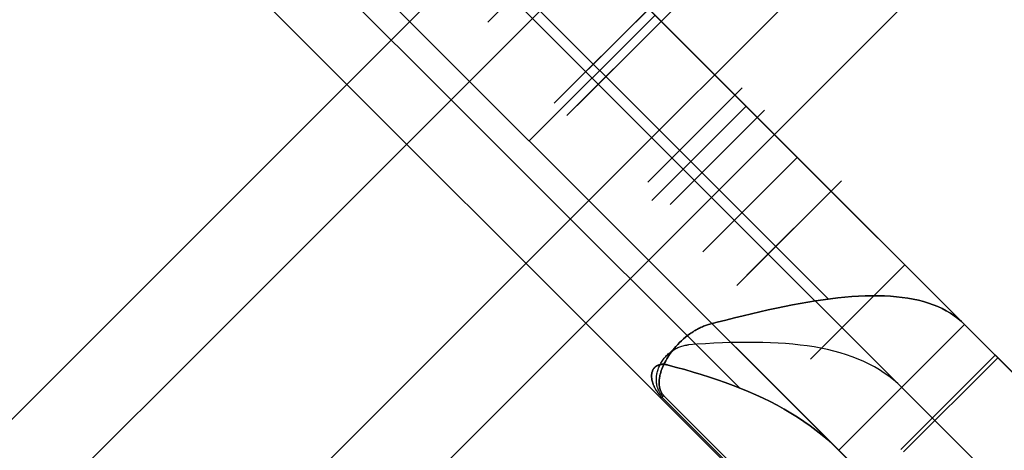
# Model space of a CAD drawing. Header units: millimetres. Extents: x -1690 to 192, y -898 to 54.
# Tile 36 of 256: x -1641.47 to -1630.4, y -847.21 to -842.36. Entities that reach past the tile are written whole.
import ezdxf

# ---------------------------------------------------------------- set-up
doc = ezdxf.new("R2010")
doc.units = ezdxf.units.MM
doc.header["$MEASUREMENT"] = 0
doc.layers.add('OVIDIO 186x93x72h', color=7, linetype='Continuous')

msp = doc.modelspace()

# ---------------------------------------------------------------- linework, layer by layer
at = {"layer": 'OVIDIO 186x93x72h', "extrusion": (0.108979, 0.202852, 0.973126)}
for points in [[(1065.69, 1523.748), (1065.69, 1684.404)], [(1065.69, 1684.404), (1065.69, 1523.748)], [(1065.394, 1684.404), (1065.394, 1523.748)], [(1065.099, 1523.748), (1065.099, 1684.404)], [(1065.099, 1684.404), (1065.099, 1523.748)]]:
    msp.add_lwpolyline(points, dxfattribs=at)
at = {"layer": 'OVIDIO 186x93x72h', "extrusion": (0.021464, 0.046296, 0.998697)}
for points in [[(1145.991, 1405.679), (1145.991, 1506.981)], [(1147.477, 1406.643), (1147.477, 1507.156)]]:
    msp.add_lwpolyline(points, dxfattribs=at)
at = {"layer": 'OVIDIO 186x93x72h', "extrusion": (0.235702, 0.235702, 0.942809)}
for points in [[(561.94, 1939.551), (561.94, 1830.473)], [(560.991, 1830.473), (560.991, 1939.551)], [(559.094, 1939.551), (559.094, 1830.473)], [(558.145, 1830.473), (558.145, 1939.551)]]:
    msp.add_lwpolyline(points, dxfattribs=at)
at = {"layer": 'OVIDIO 186x93x72h', "extrusion": (0.202852, 0.108979, 0.973126)}
for points in [[(7.441, 1998.601), (7.441, 1837.945)], [(7.441, 1837.945), (7.441, 1998.601)], [(7.146, 1998.601), (7.146, 1837.945)], [(6.85, 1998.601), (6.85, 1837.945)], [(6.85, 1837.945), (6.85, 1998.601)]]:
    msp.add_lwpolyline(points, dxfattribs=at)
at = {"layer": 'OVIDIO 186x93x72h', "extrusion": (0.881274, -0.265352, 0.39108)}
msp.add_lwpolyline([(-1253.514, 1113.241), (-1297.827, 1170.796)], dxfattribs=at)
at = {"layer": 'OVIDIO 186x93x72h', "extrusion": (0.046296, 0.021464, 0.998697)}
for points in [[(-94.303, 1790.587), (-94.303, 1891.892)], [(-95.789, 1791.556), (-95.789, 1892.067)]]:
    msp.add_lwpolyline(points, dxfattribs=at)
at = {"layer": 'OVIDIO 186x93x72h'}
for points in [[(-1626.868, -854.018), (-1646.038, -834.848)], [(-1645.824, -835.062), (-1627.081, -853.805)], [(-1628.604, -848.039), (-1640.059, -836.584)], [(-1639.352, -837.291), (-1629.311, -847.332)], [(-1629.311, -847.332), (-1639.352, -837.291)], [(-1630.018, -849.454), (-1641.473, -837.999)], [(-1630.018, -848.039), (-1640.059, -837.999)], [(-1640.766, -838.706), (-1630.725, -848.747)], [(-1630.725, -848.747), (-1640.766, -838.706)], [(-1630.85, -845.793), (-1637.813, -838.831)], [(-1637.813, -838.831), (-1634.331, -842.312), (-1630.85, -845.793)], [(-1639.227, -840.245), (-1632.264, -847.207)], [(-1632.264, -847.207), (-1639.227, -840.245)], [(-1637.525, -840.361), (-1632.38, -845.506)], [(-1638.525, -841.361), (-1633.38, -846.506)], [(-1635.746, -843.726), (-1634.331, -842.312)], [(-1635.463, -843.302), (-1634.402, -842.241)], [(-1634.402, -842.241), (-1635.463, -843.302)], [(-1635.463, -843.302), (-1634.402, -842.241)], [(-1634.261, -842.383), (-1635.321, -843.443)], [(-1635.321, -843.443), (-1634.261, -842.383)], [(-1635.321, -843.443), (-1634.261, -842.383)], [(-1634.367, -844.398), (-1633.306, -843.337)], [(-1633.792, -844.973), (-1632.731, -843.912)], [(-1632.731, -843.912), (-1633.792, -844.973)], [(-1632.351, -844.292), (-1633.412, -845.352)], [(-1633.412, -845.352), (-1632.351, -844.292)], [(-1633.412, -845.352), (-1632.351, -844.292)], [(-1631.523, -845.12), (-1632.584, -846.181)], [(-1632.584, -846.181), (-1631.523, -845.12)], [(-1630.85, -845.793), (-1632.264, -847.207)], [(-1630.85, -845.793), (-1632.264, -847.207)], [(-1632.264, -847.207), (-1630.85, -845.793)], [(-1631.566, -847.198), (-1630.506, -846.138)], [(-1631.538, -847.226), (-1630.478, -846.166)]]:
    msp.add_lwpolyline(points, dxfattribs=at)
at = {"layer": 'OVIDIO 186x93x72h', "extrusion": (-0.265352, 0.881274, 0.39108)}
msp.add_lwpolyline([(1819.193, 791.215), (1774.88, 733.66)], dxfattribs=at)
at = {"layer": 'OVIDIO 186x93x72h', "extrusion": (0.707107, 0.707107, 0)}
for points in [[(560.142, 654.107), (560.144, 654.237), (560.151, 654.369), (560.162, 654.501), (560.177, 654.634), (560.197, 654.767), (560.222, 654.901), (560.251, 655.034), (560.285, 655.167), (560.324, 655.299), (560.368, 655.43), (560.416, 655.561), (560.469, 655.69), (560.497, 655.754), (560.526, 655.817), (560.557, 655.88), (560.588, 655.942), (560.621, 656.004), (560.655, 656.066), (560.69, 656.127), (560.726, 656.187), (560.762, 656.246), (560.8, 656.305), (560.84, 656.363), (560.88, 656.421), (560.921, 656.478), (560.962, 656.534), (561.005, 656.589), (561.049, 656.643), (561.139, 656.749), (561.233, 656.852), (561.33, 656.951), (561.429, 657.046), (561.532, 657.137), (561.636, 657.225), (561.744, 657.308), (561.853, 657.387), (561.964, 657.462), (562.076, 657.532), (562.19, 657.598), (562.305, 657.66)], [(560.142, 654.107), (560.144, 654.237), (560.151, 654.369), (560.162, 654.501), (560.177, 654.634), (560.197, 654.767), (560.222, 654.901), (560.251, 655.034), (560.285, 655.167), (560.324, 655.299), (560.368, 655.43), (560.416, 655.561), (560.469, 655.69), (560.497, 655.754), (560.526, 655.817), (560.557, 655.88), (560.588, 655.942), (560.621, 656.004), (560.655, 656.066), (560.69, 656.127), (560.726, 656.187), (560.762, 656.246), (560.8, 656.305), (560.84, 656.363), (560.88, 656.421), (560.921, 656.478), (560.962, 656.534), (561.005, 656.589), (561.049, 656.643), (561.139, 656.749), (561.233, 656.852), (561.33, 656.951), (561.429, 657.046), (561.532, 657.137), (561.636, 657.225), (561.744, 657.308), (561.853, 657.387), (561.964, 657.462), (562.076, 657.532), (562.19, 657.598), (562.305, 657.66)], [(562.305, 657.66), (562.19, 657.598), (562.076, 657.532), (561.964, 657.462), (561.853, 657.387), (561.744, 657.308), (561.636, 657.225), (561.532, 657.137), (561.429, 657.046), (561.33, 656.951), (561.233, 656.852), (561.139, 656.749), (561.049, 656.643), (561.005, 656.589), (560.962, 656.534), (560.921, 656.478), (560.88, 656.421), (560.84, 656.363), (560.8, 656.305), (560.762, 656.246), (560.726, 656.187), (560.69, 656.127), (560.655, 656.066), (560.621, 656.004), (560.588, 655.942), (560.557, 655.88), (560.526, 655.817), (560.497, 655.754), (560.469, 655.69), (560.416, 655.561), (560.368, 655.43), (560.324, 655.299), (560.285, 655.167), (560.251, 655.034), (560.222, 654.901), (560.197, 654.767), (560.177, 654.634), (560.162, 654.501), (560.151, 654.369), (560.144, 654.237), (560.142, 654.107)], [(560.142, 635.14), (560.143, 635.044), (560.147, 634.948), (560.153, 634.851), (560.161, 634.754), (560.172, 634.658), (560.184, 634.561), (560.2, 634.464), (560.218, 634.367), (560.238, 634.271), (560.261, 634.174), (560.286, 634.079), (560.313, 633.983), (560.343, 633.889), (560.375, 633.795), (560.41, 633.702), (560.447, 633.609), (560.486, 633.518), (560.527, 633.428), (560.571, 633.338), (560.617, 633.25), (560.665, 633.163), (560.715, 633.078), (560.767, 632.994), (560.821, 632.912), (560.876, 632.831), (560.934, 632.751), (560.993, 632.673), (561.054, 632.597), (561.117, 632.523), (561.181, 632.451), (561.247, 632.38), (561.314, 632.312)], [(557.779, 657.66), (557.894, 657.598), (558.008, 657.532), (558.121, 657.462), (558.232, 657.387), (558.341, 657.308), (558.448, 657.225), (558.553, 657.137), (558.655, 657.046), (558.755, 656.951), (558.852, 656.852), (558.945, 656.749), (559.035, 656.643), (559.079, 656.589), (559.122, 656.534), (559.164, 656.478), (559.205, 656.421), (559.245, 656.363), (559.284, 656.305), (559.322, 656.246), (559.359, 656.187), (559.395, 656.127), (559.43, 656.066), (559.464, 656.004), (559.496, 655.942), (559.528, 655.88), (559.558, 655.817), (559.588, 655.754), (559.616, 655.69), (559.669, 655.561), (559.717, 655.43), (559.76, 655.299), (559.799, 655.167), (559.833, 655.034), (559.863, 654.901), (559.887, 654.767), (559.907, 654.634), (559.923, 654.501), (559.934, 654.369), (559.94, 654.237), (559.942, 654.107)], [(559.942, 635.14), (559.941, 635.044), (559.938, 634.948), (559.932, 634.851), (559.924, 634.755), (559.913, 634.658), (559.9, 634.561), (559.885, 634.464), (559.867, 634.367), (559.847, 634.271), (559.824, 634.175), (559.799, 634.079), (559.771, 633.984), (559.741, 633.889), (559.709, 633.795), (559.675, 633.702), (559.638, 633.609), (559.599, 633.518), (559.557, 633.428), (559.513, 633.338), (559.468, 633.25), (559.42, 633.163), (559.37, 633.078), (559.318, 632.994), (559.264, 632.911), (559.208, 632.83), (559.15, 632.751), (559.091, 632.673), (559.03, 632.597), (558.967, 632.523), (558.903, 632.451), (558.837, 632.38), (558.77, 632.312)], [(558.77, 632.312), (558.837, 632.38), (558.903, 632.451), (558.967, 632.523), (559.03, 632.597), (559.091, 632.673), (559.15, 632.751), (559.208, 632.83), (559.264, 632.911), (559.318, 632.994), (559.37, 633.078), (559.42, 633.163), (559.468, 633.25), (559.513, 633.338), (559.557, 633.428), (559.599, 633.518), (559.638, 633.609), (559.675, 633.702), (559.709, 633.795), (559.741, 633.889), (559.771, 633.984), (559.799, 634.079), (559.824, 634.175), (559.847, 634.271), (559.867, 634.367), (559.885, 634.464), (559.9, 634.561), (559.913, 634.658), (559.924, 634.755), (559.932, 634.851), (559.938, 634.948), (559.941, 635.044), (559.942, 635.14)], [(559.942, 654.107), (559.94, 654.237), (559.934, 654.369), (559.923, 654.501), (559.907, 654.634), (559.887, 654.767), (559.863, 654.901), (559.833, 655.034), (559.799, 655.167), (559.76, 655.299), (559.717, 655.43), (559.669, 655.561), (559.616, 655.69), (559.588, 655.754), (559.558, 655.817), (559.528, 655.88), (559.496, 655.942), (559.464, 656.004), (559.43, 656.066), (559.395, 656.127), (559.359, 656.187), (559.322, 656.246), (559.284, 656.305), (559.245, 656.363), (559.205, 656.421), (559.164, 656.478), (559.122, 656.534), (559.079, 656.589), (559.035, 656.643), (558.945, 656.749), (558.852, 656.852), (558.755, 656.951), (558.655, 657.046), (558.553, 657.137), (558.448, 657.225), (558.341, 657.308), (558.232, 657.387), (558.121, 657.462), (558.008, 657.532), (557.894, 657.598), (557.779, 657.66)], [(561.314, 632.311), (561.247, 632.38), (561.182, 632.45), (561.118, 632.523), (561.055, 632.597), (560.994, 632.673), (560.934, 632.751), (560.877, 632.83), (560.821, 632.911), (560.767, 632.994), (560.715, 633.078), (560.665, 633.163), (560.617, 633.25), (560.571, 633.338), (560.528, 633.427), (560.486, 633.518), (560.447, 633.609), (560.41, 633.701), (560.375, 633.795), (560.343, 633.889), (560.313, 633.983), (560.286, 634.078), (560.261, 634.174), (560.238, 634.27), (560.218, 634.367), (560.2, 634.464), (560.185, 634.561), (560.172, 634.657), (560.161, 634.754), (560.153, 634.851), (560.147, 634.948), (560.143, 635.044), (560.142, 635.14)], [(560.142, 635.14), (560.143, 635.044), (560.147, 634.948), (560.153, 634.851), (560.161, 634.754), (560.172, 634.657), (560.185, 634.561), (560.2, 634.464), (560.218, 634.367), (560.238, 634.27), (560.261, 634.174), (560.286, 634.078), (560.313, 633.983), (560.343, 633.889), (560.375, 633.795), (560.41, 633.701), (560.447, 633.609), (560.486, 633.518), (560.528, 633.427), (560.571, 633.338), (560.617, 633.25), (560.665, 633.163), (560.715, 633.078), (560.767, 632.994), (560.821, 632.911), (560.877, 632.83), (560.934, 632.751), (560.994, 632.673), (561.055, 632.597), (561.118, 632.523), (561.182, 632.45), (561.247, 632.38), (561.314, 632.311)], [(559.942, 654.107), (559.94, 654.237), (559.934, 654.369), (559.923, 654.501), (559.907, 654.634), (559.887, 654.767), (559.863, 654.901), (559.833, 655.034), (559.799, 655.167), (559.76, 655.299), (559.717, 655.43), (559.669, 655.561), (559.616, 655.69), (559.588, 655.754), (559.558, 655.817), (559.528, 655.88), (559.496, 655.942), (559.464, 656.004), (559.43, 656.066), (559.395, 656.127), (559.359, 656.187), (559.322, 656.246), (559.284, 656.305), (559.245, 656.363), (559.205, 656.421), (559.164, 656.478), (559.122, 656.534), (559.079, 656.589), (559.035, 656.643), (558.945, 656.749), (558.852, 656.852), (558.755, 656.951), (558.655, 657.046), (558.553, 657.137), (558.448, 657.225), (558.341, 657.308), (558.232, 657.387), (558.121, 657.462), (558.008, 657.532), (557.894, 657.598), (557.779, 657.66)], [(559.942, 635.14), (559.941, 635.044), (559.938, 634.948), (559.932, 634.851), (559.924, 634.755), (559.913, 634.658), (559.9, 634.561), (559.885, 634.464), (559.867, 634.367), (559.847, 634.271), (559.824, 634.175), (559.799, 634.079), (559.771, 633.984), (559.742, 633.889), (559.709, 633.795), (559.675, 633.702), (559.638, 633.609), (559.599, 633.518), (559.557, 633.428), (559.513, 633.338), (559.468, 633.25), (559.42, 633.163), (559.37, 633.078), (559.318, 632.994), (559.264, 632.911), (559.208, 632.83), (559.15, 632.751), (559.091, 632.673), (559.03, 632.597), (558.967, 632.523), (558.903, 632.451), (558.837, 632.38), (558.77, 632.312)], [(557.779, 657.66), (557.894, 657.598), (558.008, 657.532), (558.121, 657.462), (558.232, 657.387), (558.341, 657.308), (558.448, 657.225), (558.553, 657.137), (558.655, 657.046), (558.755, 656.951), (558.852, 656.852), (558.945, 656.749), (559.035, 656.643), (559.079, 656.589), (559.122, 656.534), (559.164, 656.478), (559.205, 656.421), (559.245, 656.363), (559.284, 656.305), (559.322, 656.246), (559.359, 656.187), (559.395, 656.127), (559.43, 656.066), (559.464, 656.004), (559.496, 655.942), (559.528, 655.88), (559.558, 655.817), (559.588, 655.754), (559.616, 655.69), (559.669, 655.561), (559.717, 655.43), (559.76, 655.299), (559.799, 655.167), (559.833, 655.034), (559.863, 654.901), (559.887, 654.767), (559.907, 654.634), (559.923, 654.501), (559.934, 654.369), (559.94, 654.237), (559.942, 654.107)], [(559.942, 635.14), (559.941, 635.044), (559.938, 634.948), (559.932, 634.851), (559.924, 634.754), (559.913, 634.657), (559.9, 634.561), (559.885, 634.464), (559.867, 634.367), (559.847, 634.27), (559.824, 634.174), (559.799, 634.078), (559.771, 633.983), (559.741, 633.889), (559.709, 633.795), (559.674, 633.701), (559.638, 633.609), (559.598, 633.518), (559.557, 633.427), (559.513, 633.338), (559.467, 633.25), (559.419, 633.163), (559.369, 633.078), (559.317, 632.994), (559.264, 632.911), (559.208, 632.83), (559.15, 632.751), (559.091, 632.673), (559.03, 632.597), (558.967, 632.523), (558.903, 632.45), (558.837, 632.38), (558.77, 632.311)], [(559.942, 654.107), (559.94, 654.237), (559.934, 654.369), (559.923, 654.501), (559.907, 654.634), (559.887, 654.767), (559.863, 654.901), (559.833, 655.034), (559.799, 655.167), (559.76, 655.299), (559.717, 655.43), (559.669, 655.561), (559.616, 655.69), (559.588, 655.754), (559.558, 655.817), (559.528, 655.88), (559.496, 655.942), (559.464, 656.004), (559.43, 656.066), (559.395, 656.127), (559.359, 656.187), (559.322, 656.246), (559.284, 656.305), (559.245, 656.363), (559.205, 656.421), (559.164, 656.478), (559.122, 656.534), (559.079, 656.589), (559.035, 656.643), (558.945, 656.749), (558.852, 656.852), (558.755, 656.951), (558.655, 657.046), (558.553, 657.137), (558.448, 657.225), (558.341, 657.308), (558.232, 657.387), (558.121, 657.462), (558.008, 657.532), (557.894, 657.598), (557.779, 657.66)], [(558.77, 632.311), (558.837, 632.38), (558.903, 632.45), (558.967, 632.523), (559.03, 632.597), (559.091, 632.673), (559.15, 632.751), (559.208, 632.83), (559.264, 632.911), (559.317, 632.994), (559.369, 633.078), (559.419, 633.163), (559.467, 633.25), (559.513, 633.338), (559.557, 633.427), (559.598, 633.518), (559.638, 633.609), (559.674, 633.701), (559.709, 633.795), (559.741, 633.889), (559.771, 633.983), (559.799, 634.078), (559.824, 634.174), (559.847, 634.27), (559.867, 634.367), (559.885, 634.464), (559.9, 634.561), (559.913, 634.657), (559.924, 634.754), (559.932, 634.851), (559.938, 634.948), (559.941, 635.044), (559.942, 635.14)], [(558.414, 631.956), (558.347, 631.887), (558.282, 631.816), (558.218, 631.744), (558.155, 631.67), (558.094, 631.594), (558.034, 631.516), (557.977, 631.437), (557.921, 631.356), (557.867, 631.273), (557.815, 631.189), (557.765, 631.104), (557.717, 631.017), (557.671, 630.929), (557.628, 630.84), (557.586, 630.749), (557.547, 630.658), (557.51, 630.565), (557.475, 630.472), (557.443, 630.378), (557.413, 630.284), (557.386, 630.188), (557.361, 630.093), (557.338, 629.996), (557.318, 629.9), (557.3, 629.803), (557.285, 629.706), (557.272, 629.609), (557.261, 629.513), (557.253, 629.416), (557.247, 629.319), (557.243, 629.223), (557.242, 629.127)], [(557.242, 629.127), (557.243, 629.223), (557.247, 629.319), (557.253, 629.416), (557.261, 629.513), (557.272, 629.609), (557.285, 629.706), (557.3, 629.803), (557.318, 629.9), (557.338, 629.996), (557.361, 630.093), (557.386, 630.188), (557.413, 630.284), (557.443, 630.378), (557.475, 630.472), (557.51, 630.565), (557.547, 630.658), (557.586, 630.749), (557.628, 630.84), (557.671, 630.929), (557.717, 631.017), (557.765, 631.104), (557.815, 631.189), (557.867, 631.273), (557.921, 631.356), (557.977, 631.437), (558.034, 631.516), (558.094, 631.594), (558.155, 631.67), (558.218, 631.744), (558.282, 631.816), (558.347, 631.887), (558.414, 631.956)], [(558.414, 631.956), (558.347, 631.887), (558.282, 631.816), (558.218, 631.744), (558.155, 631.67), (558.094, 631.594), (558.034, 631.516), (557.977, 631.437), (557.921, 631.356), (557.867, 631.273), (557.815, 631.189), (557.765, 631.104), (557.717, 631.017), (557.671, 630.929), (557.628, 630.84), (557.586, 630.749), (557.547, 630.658), (557.51, 630.565), (557.475, 630.472), (557.443, 630.378), (557.413, 630.283), (557.386, 630.188), (557.361, 630.092), (557.338, 629.996), (557.318, 629.9), (557.3, 629.803), (557.284, 629.706), (557.271, 629.609), (557.261, 629.512), (557.253, 629.415), (557.247, 629.319), (557.243, 629.223), (557.242, 629.127)], [(557.242, 29.33), (557.241, 29.235), (557.238, 29.138), (557.232, 29.042), (557.224, 28.945), (557.213, 28.848), (557.2, 28.751), (557.185, 28.654), (557.167, 28.558), (557.147, 28.461), (557.124, 28.365), (557.099, 28.269), (557.071, 28.174), (557.042, 28.079), (557.009, 27.985), (556.975, 27.892), (556.938, 27.8), (556.899, 27.708), (556.857, 27.618), (556.814, 27.529), (556.768, 27.441), (556.72, 27.354), (556.67, 27.268), (556.618, 27.184), (556.564, 27.102), (556.508, 27.021), (556.45, 26.941), (556.391, 26.864), (556.33, 26.788), (556.267, 26.714), (556.203, 26.641), (556.138, 26.571), (556.071, 26.502)], [(556.071, 26.502), (556.138, 26.571), (556.203, 26.641), (556.267, 26.714), (556.33, 26.788), (556.391, 26.864), (556.45, 26.941), (556.508, 27.021), (556.564, 27.102), (556.618, 27.184), (556.67, 27.268), (556.72, 27.354), (556.768, 27.441), (556.814, 27.529), (556.857, 27.618), (556.899, 27.708), (556.938, 27.8), (556.975, 27.892), (557.009, 27.985), (557.042, 28.079), (557.071, 28.174), (557.099, 28.269), (557.124, 28.365), (557.147, 28.461), (557.167, 28.558), (557.185, 28.654), (557.2, 28.751), (557.213, 28.848), (557.224, 28.945), (557.232, 29.042), (557.238, 29.138), (557.241, 29.235), (557.242, 29.33)], [(558.414, 631.955), (558.347, 631.887), (558.281, 631.816), (558.217, 631.744), (558.155, 631.67), (558.094, 631.594), (558.034, 631.516), (557.977, 631.436), (557.921, 631.355), (557.867, 631.273), (557.815, 631.189), (557.765, 631.103), (557.717, 631.017), (557.671, 630.929), (557.628, 630.839), (557.586, 630.749), (557.547, 630.657), (557.51, 630.565), (557.475, 630.472), (557.443, 630.378), (557.413, 630.283), (557.386, 630.188), (557.361, 630.092), (557.338, 629.996), (557.318, 629.9), (557.3, 629.803), (557.284, 629.706), (557.271, 629.609), (557.261, 629.512), (557.253, 629.415), (557.247, 629.319), (557.243, 629.223), (557.242, 629.127)], [(557.242, 629.127), (557.243, 629.223), (557.247, 629.319), (557.253, 629.415), (557.261, 629.512), (557.271, 629.609), (557.284, 629.706), (557.3, 629.803), (557.318, 629.9), (557.338, 629.996), (557.361, 630.092), (557.386, 630.188), (557.413, 630.283), (557.443, 630.378), (557.475, 630.472), (557.51, 630.565), (557.547, 630.657), (557.586, 630.749), (557.628, 630.839), (557.671, 630.929), (557.717, 631.017), (557.765, 631.103), (557.815, 631.189), (557.867, 631.273), (557.921, 631.355), (557.977, 631.436), (558.034, 631.516), (558.094, 631.594), (558.155, 631.67), (558.217, 631.744), (558.281, 631.816), (558.347, 631.887), (558.414, 631.955)], [(557.242, 29.33), (557.241, 29.235), (557.238, 29.138), (557.232, 29.042), (557.224, 28.945), (557.213, 28.848), (557.2, 28.751), (557.185, 28.654), (557.167, 28.558), (557.147, 28.461), (557.124, 28.365), (557.099, 28.269), (557.071, 28.174), (557.042, 28.079), (557.009, 27.985), (556.975, 27.892), (556.938, 27.8), (556.899, 27.708), (556.857, 27.618), (556.814, 27.529), (556.768, 27.441), (556.72, 27.354), (556.67, 27.268), (556.618, 27.184), (556.564, 27.102), (556.508, 27.021), (556.45, 26.941), (556.391, 26.864), (556.33, 26.788), (556.267, 26.714), (556.203, 26.641), (556.138, 26.571), (556.071, 26.502)], [(557.242, 29.33), (557.241, 29.235), (557.238, 29.138), (557.232, 29.042), (557.224, 28.945), (557.213, 28.848), (557.2, 28.751), (557.185, 28.654), (557.167, 28.558), (557.147, 28.461), (557.124, 28.365), (557.099, 28.269), (557.071, 28.174), (557.042, 28.079), (557.009, 27.985), (556.975, 27.892), (556.938, 27.8), (556.899, 27.708), (556.857, 27.618), (556.814, 27.529), (556.768, 27.441), (556.72, 27.354), (556.67, 27.268), (556.618, 27.184), (556.564, 27.102), (556.508, 27.021), (556.45, 26.941), (556.391, 26.864), (556.33, 26.788), (556.267, 26.714), (556.203, 26.641), (556.138, 26.571), (556.071, 26.502)], [(556.071, 26.502), (556.138, 26.571), (556.203, 26.641), (556.267, 26.714), (556.33, 26.788), (556.391, 26.864), (556.45, 26.941), (556.508, 27.021), (556.564, 27.102), (556.618, 27.184), (556.67, 27.268), (556.72, 27.354), (556.768, 27.441), (556.814, 27.529), (556.857, 27.618), (556.899, 27.708), (556.938, 27.8), (556.975, 27.892), (557.009, 27.985), (557.042, 28.079), (557.071, 28.174), (557.099, 28.269), (557.124, 28.365), (557.147, 28.461), (557.167, 28.558), (557.185, 28.654), (557.2, 28.751), (557.213, 28.848), (557.224, 28.945), (557.232, 29.042), (557.238, 29.138), (557.241, 29.235), (557.242, 29.33)]]:
    msp.add_lwpolyline(points, dxfattribs=at)
at = {"layer": 'OVIDIO 186x93x72h', "extrusion": (-0.000129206, -0.000129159, 1)}
for points in [[(-1636.21, -842.391), (-1635.149, -841.331)], [(-1635.149, -841.331), (-1636.21, -842.391)]]:
    msp.add_lwpolyline(points, dxfattribs=at)
at = {"layer": 'OVIDIO 186x93x72h', "extrusion": (0.865975, 0.288793, -0.408272)}
for points in [[(-281.227, -165.733), (-281.545, -165.343)], [(-281.545, -165.343), (-281.227, -165.733)]]:
    msp.add_lwpolyline(points, dxfattribs=at)
at = {"layer": 'OVIDIO 186x93x72h', "extrusion": (-0.707107, 0.707107, 0)}
msp.add_lwpolyline([(1751.251, 24.674), (1751.252, 24.746), (1751.255, 24.818), (1751.259, 24.891), (1751.265, 24.964), (1751.273, 25.036), (1751.283, 25.109), (1751.295, 25.182), (1751.308, 25.255), (1751.323, 25.327), (1751.34, 25.4), (1751.359, 25.471), (1751.38, 25.543), (1751.402, 25.614), (1751.427, 25.685), (1751.453, 25.754), (1751.48, 25.824), (1751.51, 25.892), (1751.541, 25.96), (1751.574, 26.027), (1751.608, 26.093), (1751.644, 26.158), (1751.682, 26.222), (1751.721, 26.285), (1751.761, 26.346), (1751.803, 26.407), (1751.846, 26.466), (1751.89, 26.525), (1751.936, 26.581), (1751.983, 26.637), (1752.031, 26.691), (1752.08, 26.744), (1752.13, 26.795), (1752.181, 26.845), (1752.234, 26.894), (1752.288, 26.942), (1752.343, 26.989), (1752.4, 27.035), (1752.458, 27.079), (1752.518, 27.122), (1752.578, 27.164), (1752.64, 27.204), (1752.703, 27.243), (1752.767, 27.281), (1752.832, 27.317), (1752.898, 27.351), (1752.965, 27.384), (1753.033, 27.415), (1753.101, 27.444), (1753.17, 27.472), (1753.24, 27.498), (1753.311, 27.522), (1753.382, 27.545), (1753.453, 27.566), (1753.525, 27.584), (1753.597, 27.601), (1753.67, 27.617), (1753.743, 27.63), (1753.815, 27.642), (1753.888, 27.652), (1753.961, 27.66), (1754.034, 27.666), (1754.107, 27.67), (1754.179, 27.673), (1754.251, 27.674)], dxfattribs=at)
at = {"layer": 'OVIDIO 186x93x72h', "extrusion": (-0.000182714, -0.000182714, 1)}
for points in [[(-1634.286, -842.125), (-1635.347, -843.186)], [(-1635.347, -843.186), (-1634.286, -842.125)], [(-1635.205, -843.327), (-1634.145, -842.267)], [(-1634.145, -842.267), (-1635.205, -843.327)]]:
    msp.add_lwpolyline(points, dxfattribs=at)
at = {"layer": 'OVIDIO 186x93x72h', "extrusion": (0.666667, 0.666667, -0.333333)}
for points in [[(558.145, 72.119), (558.258, 72.082), (558.372, 72.048), (558.487, 72.016), (558.603, 71.986), (558.72, 71.959), (558.838, 71.933), (558.956, 71.91), (559.075, 71.89), (559.195, 71.871), (559.315, 71.855), (559.435, 71.842), (559.556, 71.831), (559.677, 71.822), (559.799, 71.816), (559.921, 71.812), (560.042, 71.811), (560.164, 71.812), (560.286, 71.816), (560.407, 71.822), (560.528, 71.831), (560.649, 71.842), (560.77, 71.855), (560.89, 71.871), (561.01, 71.89), (561.129, 71.91), (561.247, 71.933), (561.365, 71.959), (561.481, 71.986), (561.597, 72.016), (561.713, 72.048), (561.827, 72.082), (561.94, 72.119)], [(559.094, 74.965), (559.15, 74.947), (559.207, 74.93), (559.265, 74.914), (559.323, 74.899), (559.381, 74.885), (559.44, 74.872), (559.499, 74.861), (559.559, 74.85), (559.618, 74.841), (559.679, 74.833), (559.739, 74.826), (559.799, 74.821), (559.86, 74.817), (559.921, 74.813), (559.981, 74.812), (560.042, 74.811), (560.103, 74.812), (560.164, 74.813), (560.225, 74.817), (560.285, 74.821), (560.346, 74.826), (560.406, 74.833), (560.466, 74.841), (560.526, 74.85), (560.585, 74.861), (560.645, 74.872), (560.703, 74.885), (560.762, 74.899), (560.82, 74.914), (560.877, 74.93), (560.934, 74.947), (560.991, 74.965)]]:
    msp.add_lwpolyline(points, dxfattribs=at)
at = {"layer": 'OVIDIO 186x93x72h', "extrusion": (1, 0, 0)}
for points in [[(-842.383, 654.107), (-842.383, 635.14)], [(-842.383, 635.14), (-842.383, 654.107)], [(-842.772, 635.14), (-842.772, 654.107)], [(-842.913, 635.14), (-842.913, 654.107)], [(-843.726, -2.626), (-843.726, 24.674)], [(-844.292, 629.127), (-844.292, 29.33)], [(-844.292, 29.33), (-844.292, 629.127)], [(-844.822, 29.33), (-844.822, 629.127)], [(-845.352, 629.127), (-845.352, 29.33)], [(-845.352, 29.33), (-845.352, 629.127)]]:
    msp.add_lwpolyline(points, dxfattribs=at)
at = {"layer": 'OVIDIO 186x93x72h', "extrusion": (-0.000129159, -0.000129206, 1)}
for points in [[(-1633.35, -843.129), (-1634.411, -844.19)], [(-1634.411, -844.19), (-1633.35, -843.129)], [(-1633.099, -843.381), (-1634.159, -844.442)], [(-1634.159, -844.442), (-1633.099, -843.381)]]:
    msp.add_lwpolyline(points, dxfattribs=at)
at = {"layer": 'OVIDIO 186x93x72h', "extrusion": (0.288793, 0.865975, -0.408272)}
for points in [[(1282.779, 39.658), (1282.461, 39.268)], [(1282.461, 39.268), (1282.779, 39.658)], [(1282.796, 38.994), (1283.114, 39.384)], [(1283.449, 39.11), (1283.131, 38.72)], [(1283.131, 38.72), (1283.449, 39.11)]]:
    msp.add_lwpolyline(points, dxfattribs=at)
at = {"layer": 'OVIDIO 186x93x72h', "extrusion": (0, 1, 0)}
for points in [[(1635.463, 635.14), (1635.463, 654.107)], [(1635.463, 654.107), (1635.463, 635.14)], [(1635.321, 654.107), (1635.321, 635.14)], [(1635.321, 635.14), (1635.321, 654.107)]]:
    msp.add_lwpolyline(points, dxfattribs=at)
at = {"layer": 'OVIDIO 186x93x72h', "extrusion": (0.707107, -0.707107, 0)}
msp.add_lwpolyline([(-1753.251, 24.674), (-1753.252, 24.698), (-1753.252, 24.722), (-1753.254, 24.746), (-1753.256, 24.771), (-1753.259, 24.795), (-1753.262, 24.82), (-1753.266, 24.844), (-1753.27, 24.868), (-1753.276, 24.893), (-1753.281, 24.917), (-1753.288, 24.941), (-1753.295, 24.965), (-1753.302, 24.988), (-1753.31, 25.012), (-1753.319, 25.035), (-1753.328, 25.058), (-1753.338, 25.081), (-1753.348, 25.104), (-1753.359, 25.126), (-1753.371, 25.148), (-1753.383, 25.169), (-1753.395, 25.191), (-1753.408, 25.212), (-1753.422, 25.232), (-1753.436, 25.252), (-1753.45, 25.272), (-1753.465, 25.291), (-1753.48, 25.31), (-1753.495, 25.328), (-1753.511, 25.346), (-1753.528, 25.364), (-1753.544, 25.381), (-1753.561, 25.397), (-1753.579, 25.414), (-1753.596, 25.429), (-1753.615, 25.445), (-1753.634, 25.46), (-1753.653, 25.475), (-1753.673, 25.489), (-1753.693, 25.503), (-1753.713, 25.517), (-1753.734, 25.529), (-1753.755, 25.542), (-1753.777, 25.554), (-1753.799, 25.565), (-1753.821, 25.576), (-1753.844, 25.587), (-1753.866, 25.597), (-1753.89, 25.606), (-1753.913, 25.615), (-1753.936, 25.623), (-1753.96, 25.63), (-1753.984, 25.637), (-1754.008, 25.644), (-1754.032, 25.649), (-1754.056, 25.654), (-1754.081, 25.659), (-1754.105, 25.663), (-1754.129, 25.666), (-1754.154, 25.669), (-1754.178, 25.671), (-1754.203, 25.672), (-1754.227, 25.673), (-1754.251, 25.674)], dxfattribs=at)
at = {"layer": 'OVIDIO 186x93x72h', "extrusion": (-0.324768, 0.324768, 0.888285)}
for points in [[(1751.251, -186.323), (1751.251, -193.409)], [(1751.251, -193.409), (1751.251, -186.323)], [(1752.001, -193.409), (1752.001, -186.323)], [(1752.751, -186.323), (1752.751, -193.409)], [(1752.751, -193.409), (1752.751, -186.323)]]:
    msp.add_lwpolyline(points, dxfattribs=at)
at = {"layer": 'OVIDIO 186x93x72h', "extrusion": (-0.000182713, -0.000182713, 1)}
for points in [[(-1632.236, -844.177), (-1633.297, -845.237)], [(-1633.297, -845.237), (-1632.236, -844.177)]]:
    msp.add_lwpolyline(points, dxfattribs=at)
at = {"layer": 'OVIDIO 186x93x72h', "extrusion": (-0.015219, 0.015219, 0.999768)}
for points in [[(-1617.779, -858.952), (-1627.157, -849.577)], [(-1618.84, -860.013), (-1628.217, -850.637)]]:
    msp.add_lwpolyline(points, dxfattribs=at)
at = {"layer": 'OVIDIO 186x93x72h', "extrusion": (0.000231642, 0.999884, -0.015217)}
for points in [[(1624.698, -15.593), (1632.156, 474.239)], [(1625.759, -15.609), (1633.216, 474.224)]]:
    msp.add_lwpolyline(points, dxfattribs=at)
at = {"layer": 'OVIDIO 186x93x72h', "extrusion": (0.288675, 0.866025, -0.408248)}
for points in [[(1277.903, -516.989), (1280.548, -513.749)], [(1280.548, -513.749), (1277.903, -516.989)], [(1281.219, -514.297), (1278.574, -517.536)], [(1278.574, -517.536), (1281.219, -514.297)]]:
    msp.add_lwpolyline(points, dxfattribs=at)
at = {"layer": 'OVIDIO 186x93x72h', "extrusion": (-0.403684, 0.818325, -0.409126)}
msp.add_lwpolyline([(1837.613, 9.281), (1839.153, 8.004)], dxfattribs=at)
at = {"layer": 'OVIDIO 186x93x72h', "extrusion": (-0.216287, -0.216287, 0.952072)}
msp.add_lwpolyline([(-555.628, -1659.626), (-555.628, -1661.626)], dxfattribs=at)
at = {"layer": 'OVIDIO 186x93x72h', "extrusion": (-0.195576, 0.906982, -0.373007)}
msp.add_lwpolyline([(1774.338, -154.809), (1775.339, -156.541)], dxfattribs=at)
at = {"layer": 'OVIDIO 186x93x72h', "extrusion": (0.866025, 0.288675, 0.408248)}
for points in [[(-288.799, 762.218), (-286.154, 765.457)], [(-289.249, 760.182), (-286.67, 763.341)], [(-286.67, 763.341), (-289.249, 760.182)], [(-287.117, 763.706), (-289.696, 760.547)], [(-287.564, 764.071), (-290.144, 760.912)], [(-290.144, 760.912), (-287.564, 764.071)]]:
    msp.add_lwpolyline(points, dxfattribs=at)
at = {"layer": 'OVIDIO 186x93x72h', "extrusion": (-0.053029, 0.973837, -0.220975)}
for points in [[(1677.779, -142.101), (1677.301, -140.159)], [(1677.301, -140.159), (1677.779, -142.101)], [(1677.346, -140.34), (1677.779, -142.101)]]:
    msp.add_lwpolyline(points, dxfattribs=at)
at = {"layer": 'OVIDIO 186x93x72h', "extrusion": (0.986544, -0.027096, -0.161235)}
msp.add_lwpolyline([(-890.804, -234.351), (-890.468, -232.379)], dxfattribs=at)
at = {"layer": 'OVIDIO 186x93x72h', "extrusion": (0.995955, -0.008107, -0.08949)}
msp.add_lwpolyline([(-859.615, -120.076), (-859.433, -118.084)], dxfattribs=at)
at = {"layer": 'OVIDIO 186x93x72h', "extrusion": (-0.001019, 0.99949, -0.031903)}
msp.add_lwpolyline([(1635.209, -1.293), (1635.145, 0.706)], dxfattribs=at)
at = {"layer": 'OVIDIO 186x93x72h', "extrusion": (-0.000101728, 0.999949, -0.010085)}
msp.add_lwpolyline([(1634.337, 17.135), (1634.316, 19.135)], dxfattribs=at)
msp.add_lwpolyline([(1634.337, 17.135), (1634.316, 19.135)], dxfattribs=at)
at = {"layer": 'OVIDIO 186x93x72h'}
for points in [[(-1630.85, -845.793, 24.674), (-1630.887, -845.758, 24.767), (-1630.926, -845.725, 24.86), (-1630.967, -845.694, 24.953), (-1631.01, -845.666, 25.046), (-1631.056, -845.639, 25.138), (-1631.103, -845.614, 25.23), (-1631.152, -845.591, 25.321), (-1631.203, -845.571, 25.412), (-1631.256, -845.552, 25.502), (-1631.312, -845.535, 25.591), (-1631.369, -845.52, 25.68), (-1631.428, -845.507, 25.767), (-1631.489, -845.496, 25.853), (-1631.552, -845.487, 25.939), (-1631.616, -845.48, 26.022), (-1631.683, -845.475, 26.105), (-1631.751, -845.471, 26.186), (-1631.821, -845.469, 26.266), (-1631.893, -845.469, 26.344), (-1631.967, -845.471, 26.421), (-1632.042, -845.474, 26.496), (-1632.119, -845.479, 26.569), (-1632.197, -845.485, 26.641), (-1632.277, -845.493, 26.71), (-1632.359, -845.503, 26.778), (-1632.442, -845.514, 26.843), (-1632.526, -845.526, 26.906), (-1632.612, -845.54, 26.968), (-1632.699, -845.555, 27.027), (-1632.787, -845.571, 27.083), (-1632.877, -845.589, 27.138), (-1632.967, -845.608, 27.19), (-1633.059, -845.628, 27.239), (-1633.152, -845.649, 27.286), (-1633.246, -845.671, 27.331), (-1633.341, -845.694, 27.373), (-1633.437, -845.717, 27.412), (-1633.533, -845.742, 27.449), (-1633.631, -845.767, 27.483), (-1633.729, -845.794, 27.514)], [(-1633.729, -845.794, 27.514), (-1633.631, -845.767, 27.483), (-1633.533, -845.742, 27.449), (-1633.437, -845.717, 27.412), (-1633.341, -845.694, 27.373), (-1633.246, -845.671, 27.331), (-1633.152, -845.649, 27.286), (-1633.059, -845.628, 27.239), (-1632.967, -845.608, 27.19), (-1632.877, -845.589, 27.138), (-1632.787, -845.571, 27.083), (-1632.699, -845.555, 27.027), (-1632.612, -845.54, 26.968), (-1632.526, -845.526, 26.906), (-1632.442, -845.514, 26.843), (-1632.359, -845.503, 26.778), (-1632.277, -845.493, 26.71), (-1632.197, -845.485, 26.641), (-1632.119, -845.479, 26.569), (-1632.042, -845.474, 26.496), (-1631.967, -845.471, 26.421), (-1631.893, -845.469, 26.344), (-1631.821, -845.469, 26.266), (-1631.751, -845.471, 26.186), (-1631.683, -845.475, 26.105), (-1631.616, -845.48, 26.022), (-1631.552, -845.487, 25.939), (-1631.489, -845.496, 25.853), (-1631.428, -845.507, 25.767), (-1631.369, -845.52, 25.68), (-1631.312, -845.535, 25.591), (-1631.256, -845.552, 25.502), (-1631.203, -845.571, 25.412), (-1631.152, -845.591, 25.321), (-1631.103, -845.614, 25.23), (-1631.056, -845.639, 25.138), (-1631.01, -845.666, 25.046), (-1630.967, -845.694, 24.953), (-1630.926, -845.725, 24.86), (-1630.887, -845.758, 24.767), (-1630.85, -845.793, 24.674)], [(-1633.729, -845.794, 27.514), (-1633.74, -845.797, 27.518), (-1633.751, -845.8, 27.521), (-1633.762, -845.804, 27.525), (-1633.773, -845.808, 27.528), (-1633.785, -845.812, 27.532), (-1633.796, -845.817, 27.535), (-1633.808, -845.822, 27.539), (-1633.819, -845.827, 27.543), (-1633.831, -845.833, 27.546), (-1633.843, -845.838, 27.55), (-1633.855, -845.845, 27.554), (-1633.867, -845.851, 27.558), (-1633.879, -845.858, 27.561), (-1633.891, -845.865, 27.565), (-1633.903, -845.873, 27.569), (-1633.915, -845.881, 27.573), (-1633.927, -845.889, 27.577), (-1633.94, -845.898, 27.58), (-1633.964, -845.916, 27.588), (-1633.988, -845.935, 27.595), (-1634.012, -845.955, 27.602), (-1634.034, -845.975, 27.609), (-1634.056, -845.996, 27.615), (-1634.076, -846.017, 27.621), (-1634.095, -846.038, 27.626), (-1634.113, -846.059, 27.631), (-1634.13, -846.079, 27.635), (-1634.146, -846.1, 27.639), (-1634.161, -846.12, 27.643), (-1634.174, -846.14, 27.646), (-1634.187, -846.16, 27.649), (-1634.199, -846.18, 27.652), (-1634.211, -846.2, 27.655), (-1634.221, -846.219, 27.657), (-1634.23, -846.238, 27.659), (-1634.239, -846.257, 27.661), (-1634.247, -846.275, 27.663), (-1634.254, -846.294, 27.664), (-1634.26, -846.311, 27.665), (-1634.266, -846.329, 27.667), (-1634.271, -846.346, 27.668), (-1634.273, -846.355, 27.668), (-1634.275, -846.363, 27.668), (-1634.276, -846.371, 27.669), (-1634.278, -846.38, 27.669), (-1634.28, -846.388, 27.67), (-1634.281, -846.396, 27.67), (-1634.282, -846.404, 27.67), (-1634.283, -846.412, 27.671), (-1634.283, -846.419, 27.671), (-1634.284, -846.427, 27.671), (-1634.284, -846.434, 27.671), (-1634.284, -846.442, 27.671), (-1634.284, -846.449, 27.672), (-1634.284, -846.456, 27.672), (-1634.284, -846.463, 27.672), (-1634.283, -846.47, 27.672), (-1634.283, -846.477, 27.672), (-1634.282, -846.484, 27.672), (-1634.281, -846.49, 27.672), (-1634.28, -846.497, 27.673), (-1634.278, -846.503, 27.673), (-1634.277, -846.509, 27.673), (-1634.275, -846.515, 27.673), (-1634.274, -846.521, 27.673), (-1634.272, -846.527, 27.673), (-1634.27, -846.532, 27.673), (-1634.268, -846.538, 27.673), (-1634.266, -846.543, 27.673), (-1634.263, -846.548, 27.673), (-1634.261, -846.553, 27.673), (-1634.258, -846.558, 27.673), (-1634.255, -846.563, 27.673), (-1634.253, -846.567, 27.673), (-1634.25, -846.572, 27.673), (-1634.247, -846.576, 27.673), (-1634.244, -846.58, 27.673), (-1634.24, -846.584, 27.673), (-1634.237, -846.588, 27.673), (-1634.234, -846.591, 27.673), (-1634.23, -846.595, 27.673)], [(-1634.23, -846.595, 27.673), (-1634.234, -846.591, 27.673), (-1634.237, -846.588, 27.673), (-1634.24, -846.584, 27.673), (-1634.244, -846.58, 27.673), (-1634.247, -846.576, 27.673), (-1634.25, -846.572, 27.673), (-1634.253, -846.567, 27.673), (-1634.255, -846.563, 27.673), (-1634.258, -846.558, 27.673), (-1634.261, -846.553, 27.673), (-1634.263, -846.548, 27.673), (-1634.266, -846.543, 27.673), (-1634.268, -846.538, 27.673), (-1634.27, -846.532, 27.673), (-1634.272, -846.527, 27.673), (-1634.274, -846.521, 27.673), (-1634.275, -846.515, 27.673), (-1634.277, -846.509, 27.673), (-1634.278, -846.503, 27.673), (-1634.28, -846.497, 27.673), (-1634.281, -846.49, 27.672), (-1634.282, -846.484, 27.672), (-1634.283, -846.477, 27.672), (-1634.283, -846.47, 27.672), (-1634.284, -846.463, 27.672), (-1634.284, -846.456, 27.672), (-1634.284, -846.449, 27.672), (-1634.284, -846.442, 27.671), (-1634.284, -846.434, 27.671), (-1634.284, -846.427, 27.671), (-1634.283, -846.419, 27.671), (-1634.283, -846.412, 27.671), (-1634.282, -846.404, 27.67), (-1634.281, -846.396, 27.67), (-1634.28, -846.388, 27.67), (-1634.278, -846.38, 27.669), (-1634.276, -846.371, 27.669), (-1634.275, -846.363, 27.668), (-1634.273, -846.355, 27.668), (-1634.271, -846.346, 27.668), (-1634.266, -846.329, 27.667), (-1634.26, -846.311, 27.665), (-1634.254, -846.294, 27.664), (-1634.247, -846.275, 27.663), (-1634.239, -846.257, 27.661), (-1634.23, -846.238, 27.659), (-1634.221, -846.219, 27.657), (-1634.211, -846.2, 27.655), (-1634.199, -846.18, 27.652), (-1634.187, -846.16, 27.649), (-1634.174, -846.14, 27.646), (-1634.161, -846.12, 27.643), (-1634.146, -846.1, 27.639), (-1634.13, -846.079, 27.635), (-1634.113, -846.059, 27.631), (-1634.095, -846.038, 27.626), (-1634.076, -846.017, 27.621), (-1634.056, -845.996, 27.615), (-1634.034, -845.975, 27.609), (-1634.012, -845.955, 27.602), (-1633.988, -845.935, 27.595), (-1633.964, -845.916, 27.588), (-1633.94, -845.898, 27.58), (-1633.927, -845.889, 27.577), (-1633.915, -845.881, 27.573), (-1633.903, -845.873, 27.569), (-1633.891, -845.865, 27.565), (-1633.879, -845.858, 27.561), (-1633.867, -845.851, 27.558), (-1633.855, -845.845, 27.554), (-1633.843, -845.838, 27.55), (-1633.831, -845.833, 27.546), (-1633.819, -845.827, 27.543), (-1633.808, -845.822, 27.539), (-1633.796, -845.817, 27.535), (-1633.785, -845.812, 27.532), (-1633.773, -845.808, 27.528), (-1633.762, -845.804, 27.525), (-1633.751, -845.8, 27.521), (-1633.74, -845.797, 27.518), (-1633.729, -845.794, 27.514)], [(-1631.557, -846.5, 24.674), (-1631.603, -846.456, 24.751), (-1631.651, -846.415, 24.829), (-1631.702, -846.375, 24.906), (-1631.754, -846.338, 24.983), (-1631.809, -846.302, 25.06), (-1631.865, -846.269, 25.136), (-1631.924, -846.238, 25.211), (-1631.985, -846.208, 25.285), (-1632.048, -846.181, 25.359), (-1632.113, -846.156, 25.431), (-1632.179, -846.133, 25.503), (-1632.248, -846.112, 25.573), (-1632.319, -846.092, 25.642), (-1632.391, -846.075, 25.709), (-1632.465, -846.059, 25.775), (-1632.541, -846.045, 25.839), (-1632.619, -846.033, 25.901), (-1632.699, -846.023, 25.961), (-1632.78, -846.014, 26.02), (-1632.863, -846.007, 26.076), (-1632.947, -846.001, 26.13), (-1633.033, -845.997, 26.183), (-1633.12, -845.994, 26.232), (-1633.208, -845.993, 26.28), (-1633.298, -845.993, 26.325), (-1633.389, -845.994, 26.368), (-1633.481, -845.996, 26.408), (-1633.574, -845.999, 26.445), (-1633.669, -846.003, 26.48), (-1633.764, -846.008, 26.512), (-1633.859, -846.014, 26.541), (-1633.956, -846.021, 26.567)], [(-1634.24, -846.605, 26.673), (-1634.244, -846.601, 26.673), (-1634.248, -846.597, 26.673), (-1634.252, -846.593, 26.673), (-1634.255, -846.589, 26.673), (-1634.259, -846.584, 26.673), (-1634.262, -846.58, 26.673), (-1634.265, -846.576, 26.673), (-1634.269, -846.571, 26.673), (-1634.272, -846.567, 26.673), (-1634.275, -846.562, 26.673), (-1634.278, -846.557, 26.673), (-1634.281, -846.552, 26.673), (-1634.283, -846.547, 26.673), (-1634.286, -846.542, 26.673), (-1634.288, -846.537, 26.673), (-1634.291, -846.532, 26.673), (-1634.293, -846.527, 26.673), (-1634.295, -846.522, 26.673), (-1634.297, -846.517, 26.673), (-1634.299, -846.511, 26.673), (-1634.301, -846.506, 26.673), (-1634.303, -846.5, 26.673), (-1634.305, -846.495, 26.673), (-1634.306, -846.489, 26.673), (-1634.308, -846.484, 26.673), (-1634.309, -846.478, 26.672), (-1634.31, -846.473, 26.672), (-1634.311, -846.467, 26.672), (-1634.312, -846.461, 26.672), (-1634.313, -846.455, 26.672), (-1634.314, -846.449, 26.672), (-1634.315, -846.444, 26.672), (-1634.315, -846.438, 26.671), (-1634.316, -846.432, 26.671), (-1634.316, -846.426, 26.671), (-1634.316, -846.42, 26.671), (-1634.316, -846.414, 26.671), (-1634.316, -846.408, 26.67), (-1634.316, -846.402, 26.67), (-1634.316, -846.396, 26.67), (-1634.315, -846.389, 26.67), (-1634.315, -846.383, 26.669), (-1634.314, -846.377, 26.669), (-1634.314, -846.371, 26.669), (-1634.313, -846.365, 26.668), (-1634.312, -846.359, 26.668), (-1634.31, -846.346, 26.667), (-1634.307, -846.334, 26.666), (-1634.304, -846.322, 26.665), (-1634.3, -846.31, 26.664), (-1634.297, -846.297, 26.663), (-1634.292, -846.285, 26.662), (-1634.288, -846.273, 26.66), (-1634.282, -846.261, 26.659), (-1634.277, -846.25, 26.657), (-1634.271, -846.238, 26.656), (-1634.265, -846.226, 26.654), (-1634.258, -846.215, 26.652), (-1634.251, -846.204, 26.65), (-1634.243, -846.193, 26.648), (-1634.236, -846.182, 26.646), (-1634.227, -846.172, 26.644), (-1634.219, -846.162, 26.641), (-1634.21, -846.152, 26.639), (-1634.201, -846.142, 26.636), (-1634.192, -846.132, 26.634), (-1634.182, -846.123, 26.631), (-1634.173, -846.115, 26.628), (-1634.162, -846.106, 26.625), (-1634.152, -846.098, 26.622), (-1634.142, -846.09, 26.619), (-1634.131, -846.083, 26.616), (-1634.12, -846.076, 26.613), (-1634.109, -846.069, 26.61), (-1634.098, -846.063, 26.607), (-1634.086, -846.057, 26.604), (-1634.075, -846.052, 26.6), (-1634.063, -846.047, 26.597), (-1634.051, -846.042, 26.594), (-1634.04, -846.038, 26.59), (-1634.028, -846.034, 26.587), (-1634.016, -846.031, 26.584), (-1634.004, -846.028, 26.58), (-1633.992, -846.025, 26.577), (-1633.986, -846.024, 26.575), (-1633.98, -846.023, 26.574), (-1633.974, -846.023, 26.572), (-1633.968, -846.022, 26.571), (-1633.962, -846.021, 26.569), (-1633.956, -846.021, 26.568)], [(-1634.251, -846.615, 25.673), (-1634.257, -846.608, 25.673), (-1634.264, -846.601, 25.673), (-1634.27, -846.595, 25.673), (-1634.276, -846.588, 25.673), (-1634.282, -846.581, 25.673), (-1634.287, -846.574, 25.673), (-1634.293, -846.567, 25.673), (-1634.298, -846.56, 25.673), (-1634.303, -846.553, 25.673), (-1634.308, -846.546, 25.673), (-1634.312, -846.539, 25.673), (-1634.317, -846.533, 25.673), (-1634.321, -846.526, 25.673), (-1634.325, -846.519, 25.673), (-1634.329, -846.512, 25.673), (-1634.332, -846.506, 25.673), (-1634.336, -846.499, 25.673), (-1634.339, -846.492, 25.673), (-1634.342, -846.486, 25.673), (-1634.345, -846.479, 25.673), (-1634.348, -846.473, 25.673), (-1634.35, -846.466, 25.672), (-1634.353, -846.46, 25.672), (-1634.355, -846.454, 25.672), (-1634.357, -846.447, 25.672), (-1634.359, -846.441, 25.672), (-1634.361, -846.435, 25.672), (-1634.362, -846.429, 25.671), (-1634.364, -846.423, 25.671), (-1634.365, -846.417, 25.671), (-1634.366, -846.411, 25.671), (-1634.367, -846.405, 25.67), (-1634.368, -846.399, 25.67), (-1634.368, -846.394, 25.67), (-1634.369, -846.388, 25.669), (-1634.369, -846.382, 25.669), (-1634.37, -846.377, 25.669), (-1634.37, -846.372, 25.668), (-1634.37, -846.366, 25.668), (-1634.369, -846.361, 25.668), (-1634.369, -846.356, 25.667), (-1634.368, -846.351, 25.667), (-1634.368, -846.346, 25.666), (-1634.367, -846.341, 25.666), (-1634.366, -846.336, 25.665), (-1634.365, -846.332, 25.665), (-1634.364, -846.327, 25.664), (-1634.363, -846.323, 25.664), (-1634.361, -846.319, 25.663), (-1634.36, -846.315, 25.662), (-1634.358, -846.311, 25.662), (-1634.356, -846.307, 25.661), (-1634.354, -846.303, 25.66), (-1634.353, -846.299, 25.66), (-1634.35, -846.296, 25.659), (-1634.348, -846.292, 25.658), (-1634.346, -846.289, 25.658), (-1634.345, -846.287, 25.657), (-1634.344, -846.286, 25.657), (-1634.343, -846.284, 25.657), (-1634.341, -846.283, 25.656), (-1634.34, -846.281, 25.656), (-1634.339, -846.28, 25.656), (-1634.337, -846.278, 25.655), (-1634.336, -846.277, 25.655), (-1634.335, -846.275, 25.654), (-1634.333, -846.274, 25.654), (-1634.332, -846.273, 25.654), (-1634.331, -846.271, 25.653), (-1634.329, -846.27, 25.653), (-1634.328, -846.269, 25.652), (-1634.326, -846.267, 25.652), (-1634.325, -846.266, 25.652), (-1634.323, -846.265, 25.651), (-1634.322, -846.264, 25.651), (-1634.32, -846.263, 25.65), (-1634.318, -846.262, 25.65), (-1634.317, -846.26, 25.649), (-1634.315, -846.259, 25.649), (-1634.313, -846.258, 25.649), (-1634.312, -846.257, 25.648), (-1634.31, -846.256, 25.648), (-1634.308, -846.255, 25.647), (-1634.305, -846.254, 25.646), (-1634.301, -846.252, 25.645), (-1634.297, -846.25, 25.645), (-1634.293, -846.249, 25.644), (-1634.289, -846.247, 25.643), (-1634.285, -846.246, 25.642), (-1634.281, -846.245, 25.641), (-1634.277, -846.244, 25.64), (-1634.272, -846.243, 25.639), (-1634.268, -846.242, 25.638), (-1634.263, -846.241, 25.637), (-1634.258, -846.241, 25.635), (-1634.254, -846.24, 25.634), (-1634.249, -846.24, 25.633), (-1634.244, -846.24, 25.632), (-1634.239, -846.24, 25.631), (-1634.233, -846.24, 25.63), (-1634.228, -846.24, 25.629), (-1634.223, -846.241, 25.628), (-1634.217, -846.241, 25.627), (-1634.212, -846.242, 25.626), (-1634.206, -846.243, 25.625), (-1634.201, -846.244, 25.624), (-1634.195, -846.245, 25.623), (-1634.189, -846.247, 25.622), (-1634.183, -846.248, 25.621)], [(-1634.183, -846.248, 25.621), (-1634.189, -846.247, 25.622), (-1634.195, -846.245, 25.623), (-1634.201, -846.244, 25.624), (-1634.206, -846.243, 25.625), (-1634.212, -846.242, 25.626), (-1634.217, -846.241, 25.627), (-1634.223, -846.241, 25.628), (-1634.228, -846.24, 25.629), (-1634.233, -846.24, 25.63), (-1634.239, -846.24, 25.631), (-1634.244, -846.24, 25.632), (-1634.249, -846.24, 25.633), (-1634.254, -846.24, 25.634), (-1634.258, -846.241, 25.635), (-1634.263, -846.241, 25.637), (-1634.268, -846.242, 25.638), (-1634.272, -846.243, 25.639), (-1634.277, -846.244, 25.64), (-1634.281, -846.245, 25.641), (-1634.285, -846.246, 25.642), (-1634.289, -846.247, 25.643), (-1634.293, -846.249, 25.644), (-1634.297, -846.25, 25.645), (-1634.301, -846.252, 25.645), (-1634.305, -846.254, 25.646), (-1634.308, -846.255, 25.647), (-1634.31, -846.256, 25.648), (-1634.312, -846.257, 25.648), (-1634.313, -846.258, 25.649), (-1634.315, -846.259, 25.649), (-1634.317, -846.26, 25.649), (-1634.318, -846.262, 25.65), (-1634.32, -846.263, 25.65), (-1634.322, -846.264, 25.651), (-1634.323, -846.265, 25.651), (-1634.325, -846.266, 25.652), (-1634.326, -846.267, 25.652), (-1634.328, -846.269, 25.652), (-1634.329, -846.27, 25.653), (-1634.331, -846.271, 25.653), (-1634.332, -846.273, 25.654), (-1634.333, -846.274, 25.654), (-1634.335, -846.275, 25.654), (-1634.336, -846.277, 25.655), (-1634.337, -846.278, 25.655), (-1634.339, -846.28, 25.656), (-1634.34, -846.281, 25.656), (-1634.341, -846.283, 25.656), (-1634.343, -846.284, 25.657), (-1634.344, -846.286, 25.657), (-1634.345, -846.287, 25.657), (-1634.346, -846.289, 25.658), (-1634.348, -846.292, 25.658), (-1634.35, -846.296, 25.659), (-1634.353, -846.299, 25.66), (-1634.354, -846.303, 25.66), (-1634.356, -846.307, 25.661), (-1634.358, -846.311, 25.662), (-1634.36, -846.315, 25.662), (-1634.361, -846.319, 25.663), (-1634.363, -846.323, 25.664), (-1634.364, -846.327, 25.664), (-1634.365, -846.332, 25.665), (-1634.366, -846.336, 25.665), (-1634.367, -846.341, 25.666), (-1634.368, -846.346, 25.666), (-1634.368, -846.351, 25.667), (-1634.369, -846.356, 25.667), (-1634.369, -846.361, 25.668), (-1634.37, -846.366, 25.668), (-1634.37, -846.372, 25.668), (-1634.37, -846.377, 25.669), (-1634.369, -846.382, 25.669), (-1634.369, -846.388, 25.669), (-1634.368, -846.394, 25.67), (-1634.368, -846.399, 25.67), (-1634.367, -846.405, 25.67), (-1634.366, -846.411, 25.671), (-1634.365, -846.417, 25.671), (-1634.364, -846.423, 25.671), (-1634.362, -846.429, 25.671), (-1634.361, -846.435, 25.672), (-1634.359, -846.441, 25.672), (-1634.357, -846.447, 25.672), (-1634.355, -846.454, 25.672), (-1634.353, -846.46, 25.672), (-1634.35, -846.466, 25.672), (-1634.348, -846.473, 25.673), (-1634.345, -846.479, 25.673), (-1634.342, -846.486, 25.673), (-1634.339, -846.492, 25.673), (-1634.336, -846.499, 25.673), (-1634.332, -846.506, 25.673), (-1634.329, -846.512, 25.673), (-1634.325, -846.519, 25.673), (-1634.321, -846.526, 25.673), (-1634.317, -846.533, 25.673), (-1634.312, -846.539, 25.673), (-1634.308, -846.546, 25.673), (-1634.303, -846.553, 25.673), (-1634.298, -846.56, 25.673), (-1634.293, -846.567, 25.673), (-1634.287, -846.574, 25.673), (-1634.282, -846.581, 25.673), (-1634.276, -846.588, 25.673), (-1634.27, -846.595, 25.673), (-1634.264, -846.601, 25.673), (-1634.257, -846.608, 25.673), (-1634.251, -846.615, 25.673)], [(-1634.183, -846.248, 25.621), (-1634.089, -846.274, 25.603), (-1633.995, -846.3, 25.582), (-1633.903, -846.327, 25.559), (-1633.811, -846.355, 25.534), (-1633.72, -846.384, 25.506), (-1633.63, -846.414, 25.477), (-1633.541, -846.445, 25.445), (-1633.453, -846.477, 25.411), (-1633.367, -846.511, 25.375), (-1633.282, -846.546, 25.337), (-1633.198, -846.582, 25.297), (-1633.116, -846.62, 25.256), (-1633.036, -846.66, 25.213), (-1632.957, -846.701, 25.169), (-1632.88, -846.743, 25.123), (-1632.804, -846.788, 25.076), (-1632.73, -846.834, 25.028), (-1632.658, -846.882, 24.98), (-1632.588, -846.931, 24.93), (-1632.519, -846.983, 24.879), (-1632.453, -847.036, 24.828), (-1632.388, -847.091, 24.777), (-1632.325, -847.148, 24.725), (-1632.264, -847.207, 24.674)], [(-1632.264, -847.207, 24.674), (-1632.325, -847.148, 24.725), (-1632.388, -847.091, 24.777), (-1632.453, -847.036, 24.828), (-1632.519, -846.983, 24.879), (-1632.588, -846.931, 24.93), (-1632.658, -846.882, 24.98), (-1632.73, -846.834, 25.028), (-1632.804, -846.788, 25.076), (-1632.88, -846.743, 25.123), (-1632.957, -846.701, 25.169), (-1633.036, -846.66, 25.213), (-1633.116, -846.62, 25.256), (-1633.198, -846.582, 25.297), (-1633.282, -846.546, 25.337), (-1633.367, -846.511, 25.375), (-1633.453, -846.477, 25.411), (-1633.541, -846.445, 25.445), (-1633.63, -846.414, 25.477), (-1633.72, -846.384, 25.506), (-1633.811, -846.355, 25.534), (-1633.903, -846.327, 25.559), (-1633.995, -846.3, 25.582), (-1634.089, -846.274, 25.603), (-1634.183, -846.248, 25.621)], [(-1627.081, -853.805, 25.674), (-1627.173, -853.702, 25.674), (-1627.267, -853.601, 25.674), (-1634.251, -846.615, 25.673)], [(-1634.23, -846.595, 27.673), (-1627.259, -853.568, 27.673), (-1627.178, -853.655, 27.673), (-1627.097, -853.743, 27.673), (-1627.019, -853.833, 27.673), (-1626.942, -853.925, 27.674), (-1626.868, -854.018, 27.674)]]:
    msp.add_polyline3d(points, dxfattribs=at)

doc.saveas('drawing.dxf')
